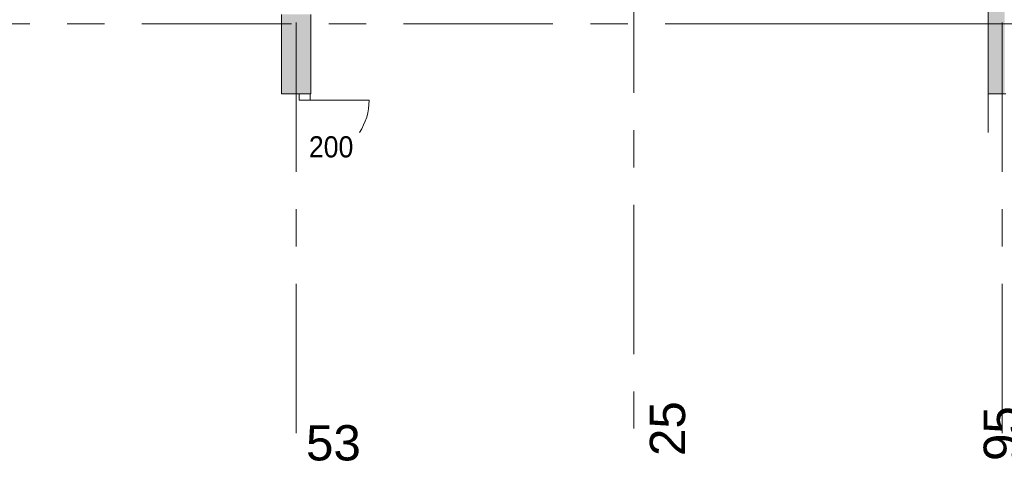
# Model space of a CAD drawing. Header units: centimetres. Extents: x -2574 to 3083, y -1 to 3760.
# Tile 30 of 58: x 665 to 1502, y -1 to 375. Entities that reach past the tile are written whole.
import ezdxf

# ---------------------------------------------------------------- set-up
doc = ezdxf.new("R2010")
doc.units = ezdxf.units.CM
doc.linetypes.add('Oś', pattern=[222.25, 127, -31.75, 31.75, -31.75])
for name, color, linetype, lineweight in [('A-ANNO-NOTE', 131, 'Continuous', 13), ('A-DETL-GENF', 92, 'Continuous', 9), ('A-DETL-MEDM', 33, 'Continuous', 13), ('A-DOOR', 31, 'Continuous', 13), ('A-FLOR', 192, 'Continuous', 13), ('A-WALL', 113, 'Continuous', 13), ('S-GRID', 1, 'Continuous', 13), ('S-GRID-IDEN', 1, 'Continuous', 13)]:
    doc.layers.add(name, color=color, linetype=linetype, lineweight=lineweight)
doc.layers.add('A-WALL-PATT', color=111, linetype='Continuous', lineweight=13, plot=False)
doc.styles.add('Arial', font='arial.ttf', dxfattribs={"width": 0.9, "height": 18})
doc.styles.add('Arial_4', font='arial.ttf', dxfattribs={"height": 30})

# ---------------------------------------------------------------- blocks, each defined once
blk = doc.blocks.new('DRZWI 2S - automatyczna etykieta - Drzwi 90_50-2053380-2_parter wysoki __0_00_ - stan projektowany')
at = {"layer": 'A-DETL-GENF', "color": 71}
for p, q in [((-55.5, 12), (-55.5, 2.45)), ((-50, 12), (-55.5, 12)), ((-50, 2.45), (-50, 12)), ((-55.5, 2.45), (-50, 2.45))]:
    blk.add_line(p, q, dxfattribs=at)
at = {"layer": 'A-DETL-MEDM', "color": 71, "lineweight": 9}
for p, q in [((-50, 12), (-55.5, 12)), ((-55.5, 12), (-55.5, 2.45)), ((-50, 2.45), (-50, 12)), ((-55.5, 2.45), (-50, 2.45))]:
    blk.add_line(p, q, dxfattribs=at)
at = {"layer": 'A-DOOR', "color": 71, "lineweight": 9}
blk.add_line((-50, 12), (-50, 62), dxfattribs=at)
blk.add_arc((-50, 12), 50, 56.73519, 90, dxfattribs=at)

msp = doc.modelspace()

# ---------------------------------------------------------------- hatches: boundary and pattern name
at = {"layer": 'A-WALL-PATT', "lineweight": 9}
msp.add_hatch(color=251, dxfattribs=at).paths.add_polyline_path([(912.38, 311.83), (912.88, 311.83), (912.88, 379.33), (887.88, 379.33), (887.88, 311.83), (902.83, 311.83)], flags=0)

# ---------------------------------------------------------------- linework, layer by layer
at = {"layer": 'A-FLOR', "color": 251, "lineweight": 9}
msp.add_line((1488.38, 278.99), (1488.38, 311.83), dxfattribs=at)
at = {"layer": 'A-WALL', "color": 251, "lineweight": 9}
for p, q in [((1488.38, 386.33), (1488.38, 311.83)), ((887.88, 379.33), (887.88, 311.83)), ((912.88, 311.83), (912.88, 379.33)), ((887.88, 311.83), (902.83, 311.83)), ((912.38, 311.83), (912.88, 311.83)), ((1488.38, 311.83), (1503.33, 311.83))]:
    msp.add_line(p, q, dxfattribs=at)
at = {"layer": 'A-WALL-PATT', "color": 251, "linetype": 'Continuous', "lineweight": 9, "extrusion": (0, 0, -1)}
for points in [[(-1488.38, 311.83), (-1502.38, 386.33), (-1488.38, 386.33)], [(-1502.38, 386.33), (-1488.38, 311.83), (-1502.38, 311.83)]]:
    msp.add_solid(points, dxfattribs=at)
at = {"layer": 'S-GRID', "color": 251, "linetype": 'Oś', "lineweight": 9}
for p, q in [((1187.38, 2884.27), (1187.38, 27.13)), ((900.38, 23.18), (900.38, 515.63)), ((1500.38, 23.18), (1500.38, 515.63)), ((102.59, 371.33), (1638.19, 371.33)), ((2420.49, 371.33), (1302.38, 371.33))]:
    msp.add_line(p, q, dxfattribs=at)

# ---------------------------------------------------------------- block references
at = {"color": 251, "lineweight": 9, "rotation": 269.9999999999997}
msp.add_blockref('DRZWI 2S - automatyczna etykieta - Drzwi 90_50-2053380-2_parter wysoki __0_00_ - stan projektowany', (900.38, 256.33), dxfattribs=at)

# ---------------------------------------------------------------- texts
at = {"layer": 'A-ANNO-NOTE', "color": 251, "lineweight": 9, "insert": (930.07, 266.56), "char_height": 18, "width": 38.07, "attachment_point": 5, "line_spacing_factor": 0.936439, "style": 'Arial'}
msp.add_mtext('\\pxqc,t6.35,12.7,19.05,25.4,31.75,38.1,44.45,50.8,57.15,63.5,69.85,76.2,82.55,88.9,95.25,101.6,107.95,114.3,120.65,127,133.35,139.7,146.05,152.4,158.75,165.1,171.45,177.8,184.15,190.5,196.85,203.2;{200}', dxfattribs=at)
msp.add_mtext('\\pxqc,t6.35,12.7,19.05,25.4,31.75,38.1,44.45,50.8,57.15,63.5,69.85,76.2,82.55,88.9,95.25,101.6,107.95,114.3,120.65,127,133.35,139.7,146.05,152.4,158.75,165.1,171.45,177.8,184.15,190.5,196.85,203.2;{200}', dxfattribs=at)
at = {"layer": 'S-GRID-IDEN', "color": 251, "lineweight": 9, "style": 'Arial_4'}
msp.add_text('25', height=30, rotation=90, dxfattribs=at).set_placement((1230.88, 3.74))
at = {"layer": 'S-GRID-IDEN', "color": 251, "lineweight": 9, "insert": (1499.75, 22.82), "char_height": 30, "width": 48.3, "attachment_point": 5, "rotation": 90, "line_spacing_factor": 0.936439, "style": 'Arial_4'}
msp.add_mtext('\\pxqc,t4.23333,8.46667,12.7,16.93333,21.16667,25.4,29.63333,33.86667,38.1,42.33333,46.56667,50.8,55.03333,59.26667,63.5,67.73333,71.96667,76.2,80.43333,84.66667,88.9,93.13333,97.36667,101.6,105.83333,110.06667,114.3,118.53333,122.76667,127,131.23333,135.46667;{95}', dxfattribs=at)
at = {"layer": 'S-GRID-IDEN', "color": 251, "lineweight": 9, "insert": (932.03, 14.77), "char_height": 30, "width": 48.3, "attachment_point": 5, "line_spacing_factor": 0.936439, "style": 'Arial_4'}
msp.add_mtext('\\pxqc,t4.23333,8.46667,12.7,16.93333,21.16667,25.4,29.63333,33.86667,38.1,42.33333,46.56667,50.8,55.03333,59.26667,63.5,67.73333,71.96667,76.2,80.43333,84.66667,88.9,93.13333,97.36667,101.6,105.83333,110.06667,114.3,118.53333,122.76667,127,131.23333,135.46667;{53}', dxfattribs=at)

doc.saveas('drawing.dxf')
